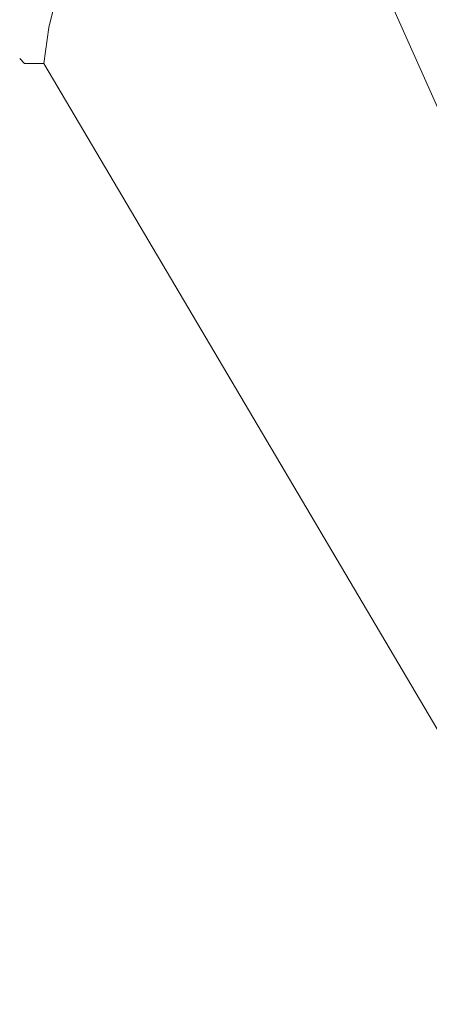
# Model space of a CAD drawing. Header units: inches. Extents: x 158416 to 160804, y 432611 to 437652.
# Tile 142 of 193: x 159121 to 159149, y 436212 to 436280. Entities that reach past the tile are written whole.
import ezdxf

# ---------------------------------------------------------------- set-up
doc = ezdxf.new("R2010")
doc.units = ezdxf.units.IN
doc.header["$MEASUREMENT"] = 0
doc.layers.add('4.2-K&L-MIDDENSPANNING', color=10, linetype='Continuous')
doc.layers.add('4.2-K&L-SIGNAAL UPC', color=222, linetype='Continuous')

msp = doc.modelspace()

# ---------------------------------------------------------------- linework, layer by layer
at = {"layer": '4.2-K&L-MIDDENSPANNING', "linetype": 'Continuous', "lineweight": 0, "ltscale": 1.75}
msp.add_polyline3d([(159225, 436105, 0), (159224.348, 436107.068, 0), (159223.433, 436109.033, 0), (159223.233, 436109.633, 0), (159140.667, 436294.667, 0), (159140.667, 436295.667, 0), (159185.433, 436438.3, 0)], dxfattribs=at)
at = {"layer": '4.2-K&L-SIGNAAL UPC', "linetype": 'Continuous', "lineweight": 0, "ltscale": 1.75}
for points in [[(159224.667, 436104, 0), (159224, 436104.667, 0), (159224, 436105.333, 0), (159122.667, 436277, 0), (159123.02, 436279.486, 0), (159123.611, 436281.927, 0), (159124.433, 436284.3, 0), (159139.216, 436332.029, 0), (159226.067, 436611.967, 0), (159229.433, 436620.3, 0), (159237.733, 436638.633, 0), (159238.067, 436639.3, 0), (159240.667, 436644.667, 0), (159241.067, 436645.3, 0), (159241.308, 436645.801, 0), (159241.622, 436646.26, 0), (159242, 436646.667, 0), (159242.378, 436648.758, 0), (159242.49, 436650.881, 0), (159242.333, 436653, 0)], [(159122.667, 436277, 0), (159121.333, 436277, 0), (159121, 436277.333, 0)], [(159122.667, 436277, 0), (159121.333, 436277, 0), (159121, 436277.333, 0)]]:
    msp.add_polyline3d(points, dxfattribs=at)

doc.saveas('drawing.dxf')
